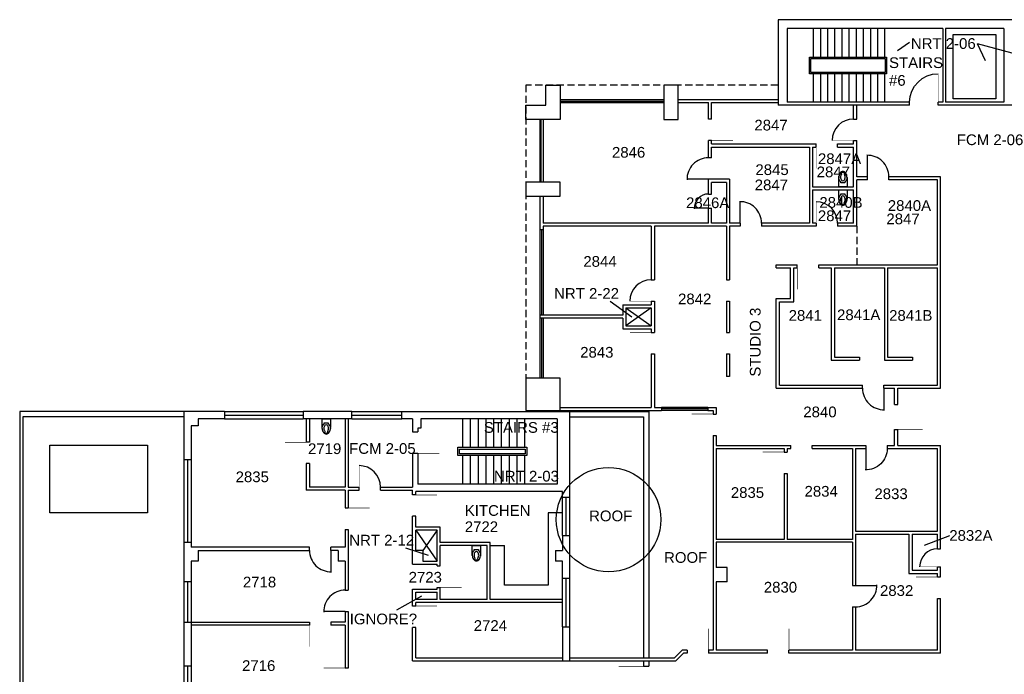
# Model space of a CAD drawing. Extents: x 1022 to 4599, y 252 to 3211.
# Tile 3 of 4: x 1415 to 3069, y 2110 to 3211. Entities that reach past the tile are written whole.
import ezdxf
from ezdxf.enums import TextEntityAlignment as Align

# ---------------------------------------------------------------- set-up
doc = ezdxf.new("R2010")
doc.units = 0
doc.header["$LTSCALE"] = 96
doc.header["$MEASUREMENT"] = 0
doc.linetypes.add('HIDDEN2', pattern=[0.1875, 0.125, -0.0625])
doc.layers.get('0').update_dxf_attribs({"linetype": 'CONTINUOUS'})
doc.layers.get('DEFPOINTS').update_dxf_attribs({"color": 31, "linetype": 'CONTINUOUS'})
for name, color, linetype in [('A-ANNO-RNUM', 4, 'CONTINUOUS'), ('A-ANNO-TEXT', 4, 'CONTINUOUS'), ('A-ANNO-TEXT-CTC', 181, 'CONTINUOUS'), ('A-DOOR', 2, 'CONTINUOUS'), ('A-FLOR-CASE', 3, 'CONTINUOUS'), ('A-FLOR-SHFT', 1, 'CONTINUOUS'), ('A-FLOR-STRS', 2, 'CONTINUOUS'), ('A-GLAZ', 2, 'CONTINUOUS'), ('A-ROOF', 1, 'CONTINUOUS'), ('A-WALL-ABOVE', 3, 'HIDDEN2'), ('A-WALL-FULL', 6, 'CONTINUOUS'), ('A-WALL-SILL', 1, 'CONTINUOUS'), ('P-FIXT', 3, 'CONTINUOUS')]:
    doc.layers.add(name, color=color, linetype=linetype)
doc.styles.add('ARIAL', font='arial.ttf')

# ---------------------------------------------------------------- blocks, each defined once
blk = doc.blocks.new('DR')
at = {"layer": 'A-DOOR'}
blk.add_lwpolyline([(0, 0, 0.0278, 0.0278, 0), (0, 1, 0, 0, 0.414214), (-1, 0, 0, 0, 0.414214)], format="xyseb", dxfattribs=at)
blk = doc.blocks.new('DL')
at = {"layer": 'A-DOOR', "const_width": 0.0156}
blk.add_lwpolyline([(-1, 0), (0, 0)], dxfattribs=at)
at = {"layer": 'A-DOOR'}
blk.add_arc((0, 0), 1, 90, 180, dxfattribs=at)
blk = doc.blocks.new('P2477016')
for p, q in [((-3.603083, -23.831759), (-3.603083, -23.831759)), ((-2.504894, -21.068753), (-2.504894, -21.068753))]:
    blk.add_line(p, q)
for points in [[(-6.93083, -16.399601, -0.022673), (-7, -14.875), (-7, 0), (-3.020761, 0), (0, 0), (3.020761, 0), (7, 0), (7, -14.875)], [(-6.937926, -16.211212, -0.074934), (-6.387938, -12.562014, -0.085426), (-4.920528, -9.670474, -0.066386), (-3.550098, -8.264603), (-3.550098, -6.711212), (3.449902, -6.711212), (3.449902, -8.264603, -0.066386), (4.820333, -9.670474, -0.085426), (6.287743, -12.562014, -0.111314), (6.709134, -17.991061)], [(3.991504, -23.722377, -0.562484), (3.158962, -23.529526), (2.424162, -21.300368, -0.238976), (2.492058, -20.853364, 0.08035), (3.421006, -18.976205, 0.074934), (3.837731, -16.211212, 0.074934), (3.421006, -13.446218, 0.085426), (2.414145, -11.462194, 0.066386), (1.597345, -10.624271, 0.330534), (-1.69754, -10.624271, 0.066386), (-2.51434, -11.462194, 0.085426), (-3.521201, -13.446218, 0.074934), (-3.937926, -16.211212, 0.074934), (-3.521201, -18.976205, 0.08035), (-2.592253, -20.853364, -0.238976), (-2.524357, -21.300368), (-3.250575, -23.503493, -0.549653), (-4.069149, -23.710095)], [(0, -25.75, 0.143932), (2.498761, -25.015482, 0.107177), (4.949747, -22.564786, 0.077997), (6.431696, -19.212481, 0.065232), (7, -14.875)], [(-4.023967, -23.748064, 0.06085), (-2.498761, -25.015482, 0.143932), (0, -25.75)], [(-2.976493, -22.67201, 0.063273), (-1.687041, -23.754089, 0.143932), (0, -24.25)], [(0, -24.25, 0.143932), (1.687041, -23.754089, 0.059203), (2.902316, -22.750942)]]:
    blk.add_lwpolyline(points, format="xyb")
for centre, radius, start, end in [((5.443363, -16.211212), 12.38129, 180, 197.141641), ((2.746106, -17.043143), 9.558648, 197.141641, 216.672481), ((1.035634, -18.316811), 7.426057, 216.672481, 226.574161)]:
    blk.add_arc(centre, radius, start, end)
blk = doc.blocks.new('WC')
at = {"layer": 'P-FIXT', "rotation": 90}
blk.add_blockref('P2477016', (0, 0), dxfattribs=at)
blk = doc.blocks.new('90S1')
blk.add_line((-0.5, 0), (-0.5, 1))
blk.add_arc((-0.5, 0), 1, 0, 91.707)

msp = doc.modelspace()

# ---------------------------------------------------------------- linework, layer by layer
at = {"layer": 'A-ANNO-TEXT-CTC'}
for p, q in [((2909.8, 3172.6), (2889.5, 3158.4)), ((3023.3, 3170.8), (3036.9, 3142.4)), ((3023.3, 3170.8), (3096.1, 3151.6)), ((2407, 2737.9), (2443.3, 2711.2)), ((2976.8, 2343.1), (2934.5, 2326.7)), ((2062.9, 2323), (2100.9, 2310.5))]:
    msp.add_line(p, q, dxfattribs=at)
at = {"layer": 'A-ANNO-TEXT-CTC', "linetype": 'HIDDEN2'}
msp.add_line((2821, 2863.8), (2821, 2799), dxfattribs=at)
at = {"layer": 'A-FLOR-CASE'}
for p, q in [((2303, 2382), (2303, 2260.2)), ((2327, 2382), (2303, 2382)), ((2205.5, 2326.8), (2229.5, 2326.8)), ((2229.5, 2260.2), (2229.5, 2326.8)), ((2303, 2260.2), (2229.5, 2260.2))]:
    msp.add_line(p, q, dxfattribs=at)
at = {"layer": 'A-FLOR-SHFT'}
for p, q in [((2433.2, 2726.5), (2476, 2696.5)), ((2476, 2726.5), (2433.2, 2696.5))]:
    msp.add_line(p, q, dxfattribs=at)
msp.add_lwpolyline([(2983, 3186), (3055, 3186), (3055, 3078), (2983, 3078)], close=True, dxfattribs=at)
for points in [[(2080.2, 2352.8), (2116.2, 2300.8)], [(2116.2, 2352.8), (2092.2, 2318.8)]]:
    msp.add_lwpolyline(points, dxfattribs=at)
at = {"layer": 'A-FLOR-STRS'}
for p, q in [((2748, 3196), (2748, 3148)), ((2760, 3196), (2760, 3148)), ((2772, 3196), (2772, 3148)), ((2784, 3196), (2784, 3148)), ((2796, 3196), (2796, 3148)), ((2808, 3196), (2808, 3148)), ((2820, 3196), (2820, 3148)), ((2832, 3196), (2832, 3148)), ((2844, 3196), (2844, 3148)), ((2856, 3196), (2856, 3148)), ((2868, 3196), (2868, 3148)), ((2748, 3120.2), (2748, 3072.2)), ((2760, 3120.2), (2760, 3072.2)), ((2772, 3120.2), (2772, 3072.2)), ((2784, 3120.2), (2784, 3072.2)), ((2796, 3120.2), (2796, 3072.2)), ((2808, 3120.2), (2808, 3072.2)), ((2820, 3120.2), (2820, 3072.2)), ((2832, 3120.2), (2832, 3072.2)), ((2844, 3120.2), (2844, 3072.2)), ((2856, 3120.2), (2856, 3072.2)), ((2868, 3120.2), (2868, 3072.2)), ((2159, 2540), (2159, 2492)), ((2172, 2540), (2172, 2492)), ((2185, 2540), (2185, 2492)), ((2198, 2540), (2198, 2492)), ((2211, 2540), (2211, 2492)), ((2224, 2540), (2224, 2492)), ((2237, 2540), (2237, 2492)), ((2250, 2540), (2250, 2492)), ((2263, 2540), (2263, 2492)), ((2159, 2478), (2159, 2430)), ((2172, 2478), (2172, 2430)), ((2185, 2478), (2185, 2430)), ((2198, 2478), (2198, 2430)), ((2211, 2478), (2211, 2430)), ((2224, 2478), (2224, 2430)), ((2237, 2478), (2237, 2430)), ((2250, 2478), (2250, 2430)), ((2263, 2478), (2263, 2430))]:
    msp.add_line(p, q, dxfattribs=at)
for points in [[(2742, 3148), (2871, 3148), (2871, 3120), (2742, 3120)], [(2744, 3146), (2869, 3146), (2869, 3122), (2744, 3122)], [(2151, 2492), (2267, 2492), (2267, 2478), (2151, 2478)], [(2154, 2489), (2264, 2489), (2264, 2481), (2154, 2481)]]:
    msp.add_lwpolyline(points, close=True, dxfattribs=at)
at = {"layer": 'A-GLAZ'}
for p, q in [((2323, 3074), (2497, 3074)), ((2291, 2938), (2291, 3043)), ((2291.6, 2857.8), (2291.6, 2714.1)), ((2291.6, 2708.9), (2291.6, 2608)), ((2571.2, 2556.6), (2493.2, 2556.6)), ((1759, 2546), (1891, 2546)), ((1973, 2546), (2057, 2546)), ((1697, 2470.8), (1697, 2332)), ((2333, 2344), (2333, 2408)), ((1697, 2266), (1697, 2198)), ((2333, 2190), (2333, 2272)), ((1697, 2124), (1697, 2054))]:
    msp.add_line(p, q, dxfattribs=at)
at = {"layer": 'A-ROOF'}
for p, q in [((1691, 2552), (1415, 2552)), ((1415, 2552), (1415, 1446)), ((1691, 2543), (1420.2, 2543)), ((1420.2, 2543), (1420.2, 1446))]:
    msp.add_line(p, q, dxfattribs=at)
msp.add_lwpolyline([(1465.7, 2495.6), (1629.7, 2495.6), (1629.7, 2382.1), (1465.7, 2382.1)], close=True, dxfattribs=at)
at = {"layer": 'A-WALL-ABOVE'}
for p, q in [((2689, 3101), (2265, 3101)), ((2265, 3101), (2265, 2608))]:
    msp.add_line(p, q, dxfattribs=at)
at = {"layer": 'A-WALL-FULL'}
for p, q in [((3187, 3211), (2689, 3211)), ((2689, 3211), (2689, 3067)), ((2704, 3196), (2704, 3072.2)), ((2966, 3196), (2704, 3196)), ((2966, 3196), (2966, 3072.2)), ((3068, 3196), (2970, 3196)), ((2970, 3196), (2970, 3072.2)), ((3068, 3196), (3068, 3072.2)), ((2497, 3101), (2497, 3043)), ((2521, 3101), (2497, 3101)), ((2521, 3043), (2521, 3101)), ((2521, 3077), (2689, 3077)), ((2521, 3071.8), (2572, 3071.8)), ((2572, 3044), (2572, 3071.8)), ((2577.2, 3071.8), (2689, 3071.8)), ((2577.2, 3044), (2577.2, 3071.8)), ((2910, 3067), (2689, 3067)), ((2910, 3072.2), (2704, 3072.2)), ((2815.8, 3044), (2815.8, 3067)), ((2821, 3044), (2821, 3067)), ((2910, 3067), (2910, 3072.2)), ((2966, 3072.2), (2958, 3072.2)), ((2958, 3067), (2958, 3072.2)), ((3084, 3067), (2958, 3067)), ((3068, 3072.2), (2970, 3072.2)), ((2577.2, 3044), (2572, 3044)), ((2815.8, 3044), (2821, 3044)), ((2497, 3043), (2521, 3043)), ((2577.2, 3008), (2572, 3008)), ((2572, 2978.8), (2572, 3008)), ((2577.2, 3002), (2577.2, 3008)), ((2577.2, 3002), (2753, 3002)), ((2577.2, 2996.8), (2741.8, 2996.8)), ((2577.2, 2978.8), (2577.2, 2996.8)), ((2741.8, 2996.8), (2741.8, 2869)), ((2747, 2996.8), (2747, 2930)), ((2747, 2996.8), (2753, 2996.8)), ((2753, 2996.8), (2753, 3002)), ((2789, 3002), (2815.8, 3002)), ((2789, 2996.8), (2789, 3002)), ((2789, 2996.8), (2815.8, 2996.8)), ((2815.8, 3002), (2815.8, 3008)), ((2815.8, 3008), (2821, 3008)), ((2815.8, 2930), (2815.8, 2996.8)), ((2821, 2947), (2821, 3008)), ((2577.2, 2978.8), (2572, 2978.8)), ((2839, 2947), (2821, 2947)), ((2839, 2941.8), (2839, 2947)), ((2962, 2947), (2875, 2947)), ((2875, 2941.8), (2875, 2947)), ((2962, 2591.2), (2962, 2947)), ((2323, 2938), (2265, 2938)), ((2265, 2938), (2265, 2914)), ((2323, 2914), (2323, 2938)), ((2607.3, 2942.8), (2572, 2942.8)), ((2572, 2917.9), (2572, 2942.8)), ((2602.1, 2937.5), (2577.2, 2937.5)), ((2577.2, 2917.9), (2577.2, 2937.5)), ((2602.1, 2937.5), (2602.1, 2869)), ((2607.3, 2942.8), (2607.3, 2869)), ((2747, 2930), (2815.8, 2930)), ((2821, 2863.8), (2821, 2941.8)), ((2839, 2941.8), (2821, 2941.8)), ((2956.8, 2941.8), (2875, 2941.8)), ((2956.8, 2799), (2956.8, 2941.8)), ((2265, 2914), (2323, 2914)), ((2289, 2914), (2289, 2857.8)), ((2294.2, 2914), (2294.2, 2869)), ((2572, 2917.9), (2577.2, 2917.9)), ((2747, 2924.8), (2747, 2869)), ((2747, 2924.8), (2815.8, 2924.8)), ((2815.8, 2869), (2815.8, 2924.8)), ((2572, 2869), (2572, 2893.9)), ((2572, 2893.9), (2577.2, 2893.9)), ((2577.2, 2869), (2577.2, 2893.9)), ((2572, 2869), (2294.2, 2869)), ((2476, 2863.8), (2294.2, 2863.8)), ((2294.2, 2863.8), (2294.2, 2857.8)), ((2476, 2863.8), (2476, 2773.8)), ((2481.2, 2863.8), (2481.2, 2773.8)), ((2602.1, 2863.8), (2481.2, 2863.8)), ((2602.1, 2869), (2577.2, 2869)), ((2602.1, 2863.8), (2602.1, 2773.8)), ((2625.3, 2869), (2607.3, 2869)), ((2607.3, 2863.8), (2607.3, 2773.8)), ((2625.3, 2863.8), (2607.3, 2863.8)), ((2625.3, 2869), (2625.3, 2863.8)), ((2741.8, 2869), (2661.3, 2869)), ((2661.3, 2869), (2661.3, 2863.8)), ((2753, 2863.8), (2661.3, 2863.8)), ((2753, 2869), (2747, 2869)), ((2753, 2869), (2753, 2863.8)), ((2815.8, 2869), (2789, 2869)), ((2789, 2869), (2789, 2863.8)), ((2821, 2863.8), (2789, 2863.8)), ((2294.2, 2857.8), (2289, 2857.8)), ((2686, 2799), (2721.2, 2799)), ((2686, 2793.8), (2686, 2799)), ((2721.2, 2793.8), (2721.2, 2799)), ((2757.2, 2793.8), (2757.2, 2799)), ((2757.2, 2799), (2956.8, 2799)), ((2686, 2793.8), (2710, 2793.8)), ((2710, 2742), (2710, 2793.8)), ((2715.2, 2793.8), (2721.2, 2793.8)), ((2715.2, 2736.8), (2715.2, 2793.8)), ((2757.2, 2793.8), (2778.2, 2793.8)), ((2778.2, 2793.8), (2778.2, 2638.5)), ((2783.5, 2793.8), (2783.5, 2643.8)), ((2783.5, 2793.8), (2867.5, 2793.8)), ((2867.5, 2793.8), (2867.5, 2638.5)), ((2872.8, 2793.8), (2956.8, 2793.8)), ((2872.8, 2793.8), (2872.8, 2643.8)), ((2956.8, 2596.5), (2956.8, 2793.8)), ((2476, 2773.8), (2481.2, 2773.8)), ((2602.1, 2773.8), (2607.3, 2773.8)), ((2428, 2731.8), (2428, 2714.1)), ((2428, 2731.8), (2476, 2731.8)), ((2476, 2737.8), (2476, 2731.8)), ((2476, 2737.8), (2481.2, 2737.8)), ((2481.2, 2737.8), (2481.2, 2685.2)), ((2602.1, 2737.8), (2602.1, 2685.2)), ((2602.1, 2737.8), (2607.3, 2737.8)), ((2607.3, 2737.8), (2607.3, 2685.2)), ((2686, 2591.2), (2686, 2742)), ((2686, 2742), (2710, 2742)), ((2691.2, 2596.5), (2691.2, 2736.8)), ((2691.2, 2736.8), (2715.2, 2736.8)), ((2428, 2714.1), (2289, 2714.1)), ((2289, 2714.1), (2289, 2708.9)), ((2433.2, 2726.5), (2433.2, 2696.5)), ((2433.2, 2726.5), (2476, 2726.5)), ((2476, 2726.5), (2476, 2696.5)), ((2428, 2708.9), (2289, 2708.9)), ((2428, 2708.9), (2428, 2691.2)), ((2433.2, 2696.5), (2476, 2696.5)), ((2428, 2691.2), (2476, 2691.2)), ((2476, 2691.2), (2476, 2685.2)), ((2476, 2685.2), (2481.2, 2685.2)), ((2602.1, 2685.2), (2607.3, 2685.2)), ((2476, 2649.2), (2481.2, 2649.2)), ((2476, 2649.2), (2476, 2559.2)), ((2481.2, 2649.2), (2481.2, 2559.2)), ((2602.1, 2649.2), (2607.3, 2649.2)), ((2602.1, 2649.2), (2602.1, 2611)), ((2607.3, 2649.2), (2607.3, 2611)), ((2778.2, 2638.5), (2825.5, 2638.5)), ((2783.5, 2643.8), (2825.5, 2643.8)), ((2825.5, 2643.8), (2825.5, 2638.5)), ((2867.5, 2638.5), (2914.8, 2638.5)), ((2872.8, 2643.8), (2914.8, 2643.8)), ((2914.8, 2643.8), (2914.8, 2638.5)), ((2265, 2608), (2265, 2554)), ((2323, 2608), (2265, 2608)), ((2323, 2554), (2323, 2608)), ((2607.3, 2611), (2602.1, 2611)), ((2686, 2591.2), (2830.8, 2591.2)), ((2691.2, 2596.5), (2830.8, 2596.5)), ((2830.8, 2591.2), (2830.8, 2596.5)), ((2866.8, 2596.5), (2956.8, 2596.5)), ((2866.8, 2591.2), (2866.8, 2596.5)), ((2866.8, 2591.2), (2884.8, 2591.2)), ((2884.8, 2564.2), (2884.8, 2591.2)), ((2890, 2564.2), (2890, 2591.2)), ((2890, 2591.2), (2962, 2591.2)), ((2884.8, 2564.2), (2890, 2564.2)), ((1759, 2552), (1691, 2552)), ((1691, 2552), (1691, 2470.8)), ((1759, 2552), (1759, 2540)), ((1891, 2552), (1891, 2540)), ((1973, 2552), (1891, 2552)), ((1973, 2540), (1973, 2552)), ((2057, 2540), (2057, 2552)), ((2057, 2552), (2472, 2552)), ((2265, 2554), (2493.2, 2554)), ((2323, 2559.2), (2476, 2559.2)), ((2339, 2408), (2339, 2552)), ((2472, 2552), (2472, 2138.2)), ((2481.2, 2559.2), (2493.2, 2559.2)), ((2493.2, 2559.2), (2493.2, 2554)), ((2571.2, 2559.2), (2571.2, 2554)), ((2571.2, 2559.2), (2585.2, 2559.2)), ((2571.2, 2554), (2580, 2554)), ((2580, 2554), (2580, 2548)), ((2580, 2548), (2585.2, 2548)), ((2585.2, 2559.2), (2585.2, 2548)), ((1759, 2540), (1715, 2540)), ((1715, 2540), (1715, 2528)), ((1973, 2540), (1891, 2540)), ((1896.5, 2540), (1896.5, 2500.6)), ((1901.8, 2540), (1901.8, 2500.6)), ((1961.8, 2540), (1961.8, 2425.2)), ((1967, 2540), (1967, 2425.2)), ((2075, 2540), (2057, 2540)), ((2075, 2540), (2075, 2518)), ((2089, 2540), (2089, 2524)), ((2318, 2540), (2089, 2540)), ((2318, 2540), (2318, 2430)), ((2339, 2543), (2463, 2543)), ((2463, 2543), (2463, 2138.2)), ((1703, 2528), (1703, 2470.8)), ((1715, 2528), (1703, 2528)), ((2075, 2518), (2084, 2518)), ((2089, 2524), (2084, 2524)), ((2084, 2524), (2084, 2518)), ((2884.8, 2495.2), (2884.8, 2522.2)), ((2884.8, 2522.2), (2890, 2522.2)), ((2890, 2495.2), (2890, 2522.2)), ((1901.8, 2500.6), (1896.5, 2500.6)), ((2580, 2512), (2580, 2151.2)), ((2580, 2512), (2585.2, 2512)), ((2585.2, 2512), (2585.2, 2495.2)), ((2075, 2482), (2084, 2482)), ((2075, 2482), (2075, 2425.2)), ((2084, 2482), (2084, 2430)), ((2585.2, 2495.2), (2710.5, 2495.2)), ((2585.2, 2490), (2585.2, 2337)), ((2585.2, 2490), (2699.2, 2490)), ((2699.2, 2490), (2699.2, 2484)), ((2699.2, 2484), (2704.5, 2484)), ((2704.5, 2490), (2704.5, 2484)), ((2704.5, 2490), (2710.5, 2490)), ((2710.5, 2490), (2710.5, 2495.2)), ((2746.5, 2495.2), (2836.3, 2495.2)), ((2746.5, 2490), (2746.5, 2495.2)), ((2746.5, 2490), (2813.8, 2490)), ((2813.8, 2490), (2813.8, 2337)), ((2819, 2490), (2819, 2351.2)), ((2819, 2490), (2836.3, 2490)), ((2836.3, 2495.2), (2836.3, 2490)), ((2872.3, 2495.2), (2884.8, 2495.2)), ((2872.3, 2495.2), (2872.3, 2490)), ((2872.3, 2490), (2956.8, 2490)), ((2890, 2495.2), (2962, 2495.2)), ((2956.8, 2351.2), (2956.8, 2490)), ((2962, 2321.2), (2962, 2495.2)), ((1703, 2470.8), (1691, 2470.8)), ((1901.8, 2464.6), (1896.5, 2464.6)), ((1896.5, 2464.6), (1896.5, 2420)), ((1901.8, 2464.6), (1901.8, 2425.2)), ((2699.2, 2448), (2699.2, 2337)), ((2699.2, 2448), (2704.5, 2448)), ((2704.5, 2448), (2704.5, 2337)), ((1961.8, 2420), (1896.5, 2420)), ((1961.8, 2425.2), (1901.8, 2425.2)), ((1961.8, 2420), (1961.8, 2390)), ((1967, 2425.2), (1985, 2425.2)), ((1967, 2420), (1985, 2420)), ((1967, 2420), (1967, 2390)), ((1985, 2420), (1985, 2425.2)), ((2021, 2425.2), (2075, 2425.2)), ((2021, 2420), (2021, 2425.2)), ((2021, 2420), (2075, 2420)), ((2075, 2412), (2075, 2420)), ((2327, 2418), (2080.2, 2418)), ((2080.2, 2412), (2080.2, 2418)), ((2318, 2430), (2084, 2430)), ((2327, 2408), (2327, 2418)), ((2080.2, 2412), (2075, 2412)), ((2327, 2408), (2339, 2408)), ((1961.8, 2390), (1967, 2390)), ((2080.2, 2376), (2075, 2376)), ((2075, 2295.5), (2075, 2376)), ((2080.2, 2358), (2080.2, 2376)), ((1961.8, 2354), (1961.8, 2324)), ((1961.8, 2354), (1967, 2354)), ((1967, 2354), (1967, 2252)), ((2121.5, 2358), (2080.2, 2358)), ((2080.2, 2318.8), (2080.2, 2352.8)), ((2116.2, 2352.8), (2080.2, 2352.8)), ((2116.2, 2300.8), (2116.2, 2352.8)), ((2121.5, 2332), (2121.5, 2358)), ((2819, 2351.2), (2956.8, 2351.2)), ((2327, 2344), (2339, 2344)), ((2327, 2344), (2327, 2318.8)), ((2339, 2272), (2339, 2344)), ((2699.2, 2337), (2585.2, 2337)), ((2585.2, 2332.5), (2585.2, 2289.8)), ((2813.8, 2332.5), (2585.2, 2332.5)), ((2813.8, 2337), (2704.5, 2337)), ((2813.8, 2332.5), (2813.8, 2259.9)), ((2819, 2346), (2819, 2259.9)), ((2819, 2346), (2908.8, 2346)), ((2908.8, 2346), (2908.8, 2280)), ((2914, 2346), (2914, 2285.2)), ((2914, 2346), (2956.8, 2346)), ((2956.8, 2321.2), (2956.8, 2346)), ((1703, 2332), (1691, 2332)), ((1691, 2332), (1691, 2266)), ((1703, 2332), (1703, 2324)), ((1901.8, 2324), (1703, 2324)), ((1715, 2318.8), (1715, 2300.8)), ((1715, 2318.8), (1901.8, 2318.8)), ((1901.8, 2318.8), (1901.8, 2324)), ((1961.8, 2324), (1937.8, 2324)), ((1937.8, 2318.8), (1937.8, 2324)), ((1949.8, 2318.8), (1937.8, 2318.8)), ((1949.8, 2318.8), (1949.8, 2300.8)), ((2092.2, 2318.8), (2080.2, 2318.8)), ((2092.2, 2318.8), (2092.2, 2300.8)), ((2205.5, 2332), (2121.5, 2332)), ((2121.5, 2292.5), (2121.5, 2326.8)), ((2200.2, 2326.8), (2121.5, 2326.8)), ((2200.2, 2236.2), (2200.2, 2326.8)), ((2205.5, 2236.2), (2205.5, 2332)), ((2315, 2318.8), (2327, 2318.8)), ((2315, 2318.8), (2315, 2300.8)), ((2956.8, 2321.2), (2962, 2321.2)), ((1703, 2300.8), (1703, 2266)), ((1715, 2300.8), (1703, 2300.8)), ((1961.8, 2300.8), (1949.8, 2300.8)), ((1961.8, 2300.8), (1961.8, 2252)), ((2092.2, 2300.8), (2116.2, 2300.8)), ((2327, 2300.8), (2315, 2300.8)), ((2327, 2231), (2327, 2300.8)), ((2075, 2295.5), (2116.2, 2295.5)), ((2116.2, 2292.5), (2116.2, 2295.5)), ((2116.2, 2292.5), (2121.5, 2292.5)), ((2603.2, 2289.8), (2585.2, 2289.8)), ((2603.2, 2265.8), (2603.2, 2289.8)), ((2914, 2285.2), (2956.8, 2285.2)), ((2956.8, 2285.2), (2956.8, 2291.2)), ((2956.8, 2291.2), (2962, 2291.2)), ((2962, 2274), (2962, 2291.2)), ((1703, 2266), (1691, 2266)), ((2327, 2272), (2339, 2272)), ((2908.8, 2280), (2956.8, 2280)), ((2956.8, 2274), (2956.8, 2280)), ((2956.8, 2274), (2962, 2274)), ((1961.8, 2252), (1967, 2252)), ((2075, 2225), (2075, 2253.5)), ((2075, 2253.5), (2116.2, 2253.5)), ((2116.2, 2253.5), (2116.2, 2256.5)), ((2116.2, 2256.5), (2121.5, 2256.5)), ((2121.5, 2236.2), (2121.5, 2256.5)), ((2603.2, 2265.8), (2585.2, 2265.8)), ((2585.2, 2265.8), (2585.2, 2151.2)), ((2813.8, 2259.9), (2819, 2259.9)), ((2080.2, 2248.2), (2116.2, 2248.2)), ((2080.2, 2236.2), (2080.2, 2248.2)), ((2116.2, 2236.2), (2080.2, 2236.2)), ((2116.2, 2236.2), (2116.2, 2248.2)), ((2200.2, 2236.2), (2121.5, 2236.2)), ((2327, 2236.2), (2205.5, 2236.2)), ((2956.8, 2151.2), (2956.8, 2238)), ((2956.8, 2238), (2962, 2238)), ((2962, 2146), (2962, 2238)), ((2080.2, 2225), (2075, 2225)), ((2327, 2231), (2080.2, 2231)), ((2080.2, 2225), (2080.2, 2231)), ((2813.8, 2223.9), (2813.8, 2151.2)), ((2813.8, 2223.9), (2819, 2223.9)), ((2819, 2223.9), (2819, 2151.2)), ((1961.8, 2216), (1961.8, 2198)), ((1961.8, 2216), (1967, 2216)), ((1967, 2216), (1967, 2120.8)), ((1691, 2198), (1901.8, 2198)), ((1691, 2198), (1691, 2124)), ((1703, 2198), (1703, 2124)), ((1901.8, 2192.8), (1703, 2192.8)), ((1901.8, 2198), (1901.8, 2192.8)), ((1961.8, 2198), (1937.8, 2198)), ((1937.8, 2198), (1937.8, 2192.8)), ((1961.8, 2192.8), (1937.8, 2192.8)), ((1961.8, 2192.8), (1961.8, 2120.8)), ((2075, 2133), (2075, 2189)), ((2080.2, 2189), (2075, 2189)), ((2080.2, 2138.2), (2080.2, 2189)), ((2327, 2190), (2339, 2190)), ((2327, 2190), (2327, 2133)), ((2339, 2133), (2339, 2190)), ((2528, 2151.2), (2515, 2138.2)), ((2536, 2151.2), (2528, 2151.2)), ((2536, 2151.2), (2536, 2146)), ((2580, 2151.2), (2572, 2151.2)), ((2572, 2151.2), (2572, 2146)), ((2671.1, 2151.2), (2585.2, 2151.2)), ((2671.1, 2146), (2671.1, 2151.2)), ((2813.8, 2151.2), (2707.1, 2151.2)), ((2707.1, 2146), (2707.1, 2151.2)), ((2956.8, 2151.2), (2819, 2151.2)), ((2080.2, 2138.2), (2327, 2138.2)), ((2339, 2138.2), (2515, 2138.2)), ((2530.2, 2146), (2517.2, 2133)), ((2536, 2146), (2530.2, 2146)), ((2671.1, 2146), (2572, 2146)), ((2962, 2146), (2707.1, 2146)), ((1703, 2124), (1691, 2124)), ((1967, 2120.8), (1961.8, 2120.8)), ((2075, 2133), (2517.2, 2133)), ((2463, 2133), (2463, 2124)), ((2463, 2124), (2472, 2124)), ((2472, 2133), (2472, 2124))]:
    msp.add_line(p, q, dxfattribs=at)
msp.add_lwpolyline([(2323, 3101), (2323, 3043), (2265, 3043), (2265, 3067), (2299, 3067), (2299, 3101)], close=True, dxfattribs=at)
at = {"layer": 'A-WALL-SILL'}
for p, q in [((2323, 3077), (2497, 3077)), ((2323, 3071.8), (2497, 3071.8)), ((2289, 3043), (2289, 2938)), ((2294.2, 3043), (2294.2, 2938)), ((2289, 2857.8), (2289, 2714.1)), ((2294.2, 2857.8), (2294.2, 2714.1)), ((2289, 2708.9), (2289, 2608)), ((2294.2, 2708.9), (2294.2, 2608)), ((1759, 2552), (1891, 2552)), ((1973, 2552), (2057, 2552)), ((2571.2, 2559.2), (2493.2, 2559.2)), ((2571.2, 2554), (2493.2, 2554)), ((1759, 2540), (1891, 2540)), ((1973, 2540), (2057, 2540)), ((1691, 2470.8), (1691, 2332)), ((1703, 2470.8), (1703, 2332)), ((2327, 2344), (2327, 2408)), ((2339, 2344), (2339, 2408)), ((1691, 2266), (1691, 2198)), ((1703, 2266), (1703, 2198)), ((2327, 2190), (2327, 2272)), ((2339, 2190), (2339, 2272)), ((1691, 2124), (1691, 2054)), ((1703, 2124), (1703, 2054))]:
    msp.add_line(p, q, dxfattribs=at)
at = {"layer": 'DEFPOINTS'}
msp.add_line((2048.7, 2218.6), (2090.4, 2242.4), dxfattribs=at)
msp.add_circle((2404.2, 2370.4), 87.8, dxfattribs=at)

# ---------------------------------------------------------------- block references
at = {"layer": 'A-DOOR'}
for name, p, xscale, yscale, zscale, rotation in [('DL', (2958, 3072.2), -48, 48, 48, 90), ('DR', (2577.2, 3008), 36, 36, 36, 270), ('DR', (2753, 2996.8), 36, 36, 36, 180), ('90S1', (2572, 2960.8), 36, 36, 36, 90), ('90S1', (2572, 2905.9), 24, 24, 24, 90), ('DL', (2753, 2869), 36, 36, 36, 270), ('DR', (2721.2, 2793.8), 36, 36, 36, 180), ('DR', (2476, 2685.2), 36, 36, 36, 90), ('90S1', (2848.8, 2591.2), 36, 36, 36, 180), ('DR', (2890, 2522.2), 42, 42, 42, 270), ('DR', (2580, 2548), 36, 36, 36, 90), ('DR', (2084, 2482), 36, 36, 36, 270), ('DR', (1896.5, 2500.6), 36, 36, 36, 90), ('DR', (2699.2, 2484), 36, 36, 36, 90), ('DL', (1985, 2425.2), 36, 36, 36, 270), ('DR', (2080.2, 2412), -36, 36, 36, 270), ('DR', (1967, 2390), -36, 36, 36, 270), ('90S1', (1919.8, 2318.8), 36, 36, 36, 180), ('DR', (2121.5, 2256.5), 36, 36, 36, 270), ('DR', (2956.8, 2274), 36, 36, 36, 90), ('90S1', (1961.8, 2234), 36, 36, 36, 90), ('90S1', (2819, 2241.9), 36, 36, 36, 270), ('DR', (2080.2, 2225), -36, 36, 36, 270), ('DR', (1901.8, 2192.8), 36, 36, 36, 180), ('DR', (1961.8, 2120.8), 36, 36, 36, 90), ('DR', (2463, 2124), 42, 42, 42, 90)]:
    msp.add_blockref(name, p, dxfattribs=dict(at, xscale=xscale, yscale=yscale, zscale=zscale, rotation=rotation))
for name, p, xscale, yscale, zscale in [('DL', (2815.8, 3008), 36, 36, 36), ('90S1', (2857, 2947), 36, 36, 36), ('90S1', (2643.3, 2869), 36, 36, 36), ('DL', (2476, 2737.8), 36, 36, 36), ('90S1', (2854.3, 2490), 36, -36, 36), ('DL', (2956.8, 2291.2), 30, 30, 30), ('DR', (2572, 2151.2), 36, 36, 36), ('DR', (2707.1, 2151.2), 36, 36, 36)]:
    msp.add_blockref(name, p, dxfattribs=dict(at, xscale=xscale, yscale=yscale, zscale=zscale))
at = {"layer": 'P-FIXT'}
for p, rotation in [((2797.8, 2930), 90), ((2797.8, 2924.8), 270)]:
    msp.add_blockref('WC', p, dxfattribs=dict(at, rotation=rotation))
for p in [(1930, 2540), (2182.2, 2326.8)]:
    msp.add_blockref('P2477016', p, dxfattribs=at)

# ---------------------------------------------------------------- texts
at = {"layer": 'A-ANNO-RNUM', "style": 'ARIAL'}
for s, p in [('#6', (2875.3, 3099.9)), ('2722', (2162.7, 2349.5))]:
    msp.add_text(s, height=18, dxfattribs=at).set_placement(p)
for s, p in [('2847', (2677.1, 3033.7)), ('2846', (2437.9, 2988)), ('2844', (2389.8, 2804.5)), ('2842', (2548.9, 2741.5)), ('2841', (2734.7, 2713.7)), ('2841A', (2824.4, 2714.8)), ('2841B', (2911.9, 2713.7)), ('2843', (2384.5, 2651.8)), ('2840', (2759.3, 2551.5)), ('2719', (1927.3, 2489.7)), ('2835', (1805.7, 2442.4)), ('2835', (2637.6, 2416)), ('2834', (2761.4, 2418.1)), ('2833', (2878.8, 2413.9)), ('2723', (2096.3, 2273.6)), ('2718', (1817.9, 2265.5)), ('2830', (2693, 2256.8)), ('2832', (2888.1, 2251.2)), ('2724', (2205.7, 2192.5)), ('2716', (1816.5, 2125))]:
    msp.add_text(s, height=18, dxfattribs=at).set_placement(p, align=Align.MIDDLE)
at = {"layer": 'A-ANNO-TEXT', "style": 'ARIAL'}
for s, p in [('STAIRS', (2875.3, 3129.7)), ('STAIRS #3', (2194.7, 2516.4)), ('KITCHEN', (2162.7, 2376.8)), ('ROOF ', (2371.5, 2367.7)), ('ROOF', (2497.4, 2297.8))]:
    msp.add_text(s, height=18, dxfattribs=at).set_placement(p)
msp.add_text('STUDIO 3', height=18, rotation=90, dxfattribs=at).set_placement((2659.6, 2610.8))
at = {"layer": 'A-ANNO-TEXT-CTC', "style": 'ARIAL'}
for s, p in [('NRT 2-06', (2912, 3161.9)), ('FCM 2-06', (2989.2, 3000.1)), ('2847A', (2755.9, 2968.2)), ('2845', (2650.9, 2949.8)), ('2846A', (2534.4, 2894.2)), ('2840B', (2758.3, 2894.7)), ('2840A', (2873.3, 2889.5)), ('NRT 2-22', (2312.7, 2741.7)), ('FCM 2-05', (1968.4, 2481)), ('NRT 2-03', (2211.8, 2434.5)), ('NRT 2-12', (1968.6, 2326.9))]:
    msp.add_text(s, height=18, dxfattribs=at).set_placement(p)
msp.add_text('2832A', height=18, dxfattribs=at).set_placement((3012.9, 2343.8), align=Align.MIDDLE)
at = {"layer": 'DEFPOINTS', "style": 'ARIAL'}
for p in [(2781.8, 2955.1), (2677.7, 2933.2), (2783.8, 2881.3), (2898.9, 2876.1)]:
    msp.add_text('2847', height=18, dxfattribs=at).set_placement(p, align=Align.MIDDLE)
msp.add_text('IGNORE?', height=18, dxfattribs=at).set_placement((1969.4, 2194.4))

doc.saveas('drawing.dxf')
